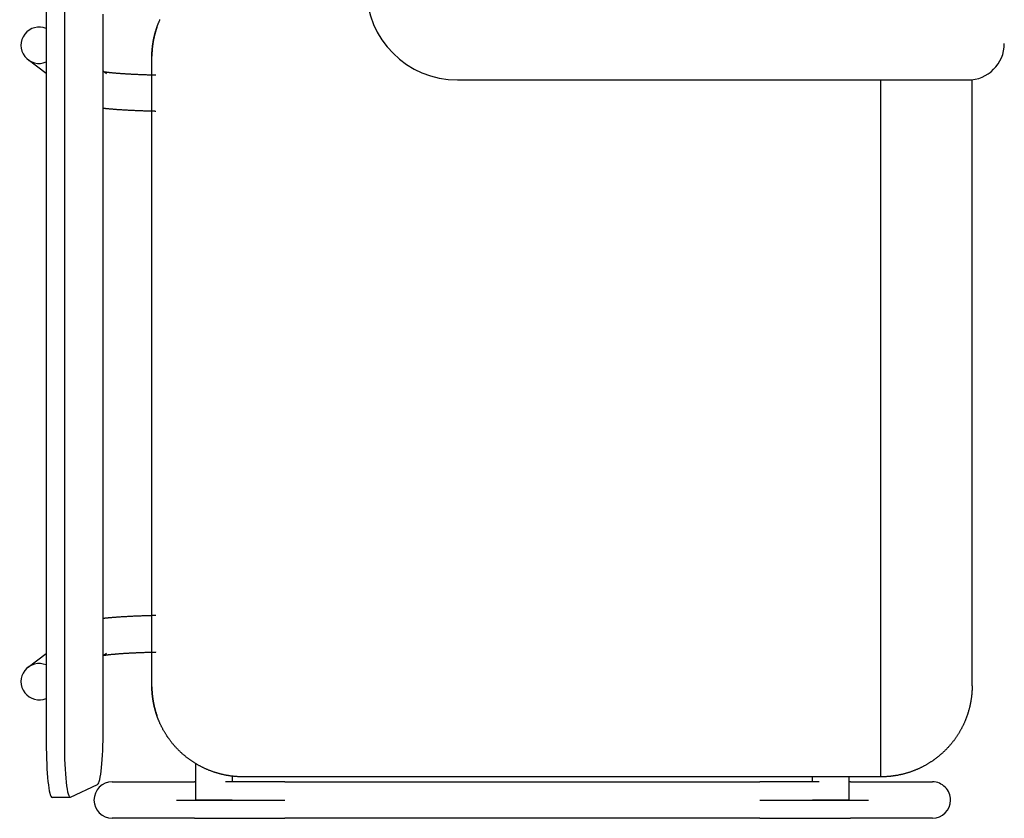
# Model space of a CAD drawing. Header units: metres. Extents: x -1 to 438, y -6 to 53.
# Tile 27 of 149: x 412.279 to 412.819, y 13.9 to 14.338. Entities that reach past the tile are written whole.
import ezdxf

# ---------------------------------------------------------------- set-up
doc = ezdxf.new("R2010")
doc.units = ezdxf.units.M
doc.linetypes.add('CONTINUA', pattern=[0])
doc.layers.add('PA MOBLES ACTUAL', color=7, linetype='CONTINUA', lineweight=25)

msp = doc.modelspace()

# ---------------------------------------------------------------- linework, layer by layer
at = {"layer": 'PA MOBLES ACTUAL', "color": 180, "transparency": 33554687}
for p, q in [((412.29338, 14.34845), (412.29338, 13.94152)), ((412.30332, 14.34845), (412.30332, 13.94152)), ((412.32461, 13.94852), (412.32461, 14.34145)), ((412.29338, 14.30883), (412.28343, 14.31638)), ((412.35132, 13.9722), (412.35132, 14.31836)), ((412.35132, 13.9722), (412.35132, 14.31836)), ((412.32461, 14.31021), (412.32639, 14.30886)), ((412.51898, 14.30527), (412.79898, 14.30527)), ((412.75132, 13.92278), (412.75132, 14.30527)), ((412.80132, 13.97278), (412.80132, 14.30541)), ((412.28343, 13.98297), (412.29338, 13.99053)), ((412.32639, 13.99049), (412.32461, 13.98914)), ((412.37545, 13.91001), (412.37545, 13.92999)), ((412.32958, 13.92001), (412.37464, 13.92001)), ((412.39545, 13.92313), (412.39545, 13.92001)), ((412.75132, 13.92278), (412.40132, 13.92278)), ((412.42434, 13.92001), (412.68483, 13.92001)), ((412.71371, 13.92001), (412.71371, 13.92278)), ((412.73371, 13.92278), (412.73371, 13.91001)), ((412.73453, 13.92001), (412.77958, 13.92001)), ((412.30667, 13.91156), (412.32158, 13.91856)), ((412.30651, 13.91152), (412.29657, 13.91152)), ((412.36476, 13.91001), (412.42434, 13.91001)), ((412.39545, 13.91001), (412.37545, 13.91001)), ((412.68483, 13.91001), (412.7444, 13.91001)), ((412.73371, 13.91001), (412.71371, 13.91001)), ((412.37464, 13.90001), (412.32958, 13.90001)), ((412.68483, 13.90001), (412.42434, 13.90001)), ((412.77958, 13.90001), (412.73453, 13.90001))]:
    msp.add_line(p, q, dxfattribs=at)
for points in [[(412.35407, 14.33414), (412.35411, 14.33424), (412.35414, 14.33433), (412.35417, 14.33442), (412.3542, 14.33451), (412.35424, 14.33461), (412.35427, 14.3347), (412.3543, 14.33479), (412.35434, 14.33489), (412.35437, 14.33498), (412.3544, 14.33507), (412.35444, 14.33516), (412.35447, 14.33526), (412.35451, 14.33535), (412.35454, 14.33544), (412.35458, 14.33553), (412.35461, 14.33562), (412.35465, 14.33572), (412.35468, 14.33581), (412.35472, 14.3359), (412.35475, 14.33599), (412.35479, 14.33608), (412.35483, 14.33618), (412.35486, 14.33627), (412.3549, 14.33636), (412.35494, 14.33645), (412.35497, 14.33654), (412.35501, 14.33663), (412.35505, 14.33672), (412.35509, 14.33682), (412.35512, 14.33691), (412.35525, 14.33721), (412.35538, 14.33752), (412.35551, 14.33783), (412.35565, 14.33813), (412.35579, 14.33843)], [(412.35132, 14.31837), (412.35132, 14.31837), (412.35132, 14.31837), (412.35132, 14.31837), (412.35132, 14.31837), (412.35132, 14.31837), (412.35132, 14.31837), (412.35132, 14.31837), (412.35132, 14.31838), (412.35132, 14.31838), (412.35132, 14.31838), (412.35132, 14.31838), (412.35132, 14.31838), (412.35132, 14.31838), (412.35132, 14.31838), (412.35132, 14.31839), (412.35132, 14.31839), (412.35132, 14.31839), (412.35132, 14.31839), (412.35132, 14.31839), (412.35132, 14.31839), (412.35132, 14.3184), (412.35132, 14.3184), (412.35132, 14.3184), (412.35132, 14.3184), (412.35132, 14.3184), (412.35132, 14.3184), (412.35132, 14.31841), (412.35132, 14.31841), (412.35132, 14.31841), (412.35132, 14.31841), (412.35132, 14.31842), (412.35132, 14.31842), (412.35132, 14.31843), (412.35132, 14.31843), (412.35132, 14.31844), (412.35132, 14.31844), (412.35132, 14.31845), (412.35132, 14.31846), (412.35132, 14.31846), (412.35132, 14.31847), (412.35132, 14.31847), (412.35132, 14.31848), (412.35132, 14.31848), (412.35133, 14.31849), (412.35133, 14.3185), (412.35133, 14.3185), (412.35133, 14.31851), (412.35133, 14.31852), (412.35133, 14.31852), (412.35133, 14.31853), (412.35133, 14.31853), (412.35133, 14.31854), (412.35133, 14.31855), (412.35133, 14.31855), (412.35133, 14.31856), (412.35133, 14.31857), (412.35133, 14.31857), (412.35133, 14.31858), (412.35133, 14.31858), (412.35133, 14.31859), (412.35133, 14.3186), (412.35133, 14.3186), (412.35133, 14.31861), (412.35133, 14.31862), (412.35133, 14.31862), (412.35133, 14.31863), (412.35133, 14.31863), (412.35133, 14.31864), (412.35133, 14.31865), (412.35133, 14.31865), (412.35133, 14.31866), (412.35133, 14.31867), (412.35133, 14.31867), (412.35133, 14.31868), (412.35133, 14.31868), (412.35133, 14.31869), (412.35133, 14.3187), (412.35133, 14.3187), (412.35133, 14.31871), (412.35133, 14.31872), (412.35133, 14.31872), (412.35133, 14.31873), (412.35133, 14.31873), (412.35133, 14.31874), (412.35133, 14.31875), (412.35133, 14.31875), (412.35133, 14.31876), (412.35133, 14.31876), (412.35133, 14.31877), (412.35133, 14.31878), (412.35133, 14.31884), (412.35133, 14.3189), (412.35133, 14.31897), (412.35134, 14.31903), (412.35134, 14.3191), (412.35134, 14.31917), (412.35134, 14.31924), (412.35134, 14.3193), (412.35135, 14.31937), (412.35135, 14.31944), (412.35135, 14.31951), (412.35135, 14.31958), (412.35136, 14.31965), (412.35136, 14.31972), (412.35136, 14.31979), (412.35136, 14.31986), (412.35137, 14.31993), (412.35137, 14.32), (412.35137, 14.32007), (412.35138, 14.32014), (412.35138, 14.32021), (412.35138, 14.32027), (412.35139, 14.32034), (412.35139, 14.32041), (412.35139, 14.32048), (412.3514, 14.32054), (412.3514, 14.32061), (412.3514, 14.32068), (412.35141, 14.32074), (412.35141, 14.32081), (412.35143, 14.32102), (412.35144, 14.32124), (412.35146, 14.32146), (412.35147, 14.32168), (412.35149, 14.3219), (412.35151, 14.32212), (412.35153, 14.32234), (412.35155, 14.32257), (412.35157, 14.32279), (412.3516, 14.32302), (412.35162, 14.32325), (412.35165, 14.32347), (412.35167, 14.3237), (412.3517, 14.32393), (412.35173, 14.32416), (412.35176, 14.32439), (412.35179, 14.32462), (412.35182, 14.32485), (412.35186, 14.32509), (412.35189, 14.32532), (412.35193, 14.32555), (412.35197, 14.32578), (412.352, 14.32602), (412.35204, 14.32625), (412.35208, 14.32649), (412.35213, 14.32672), (412.35217, 14.32695), (412.35221, 14.32719), (412.35226, 14.32742), (412.3523, 14.32765), (412.35235, 14.32788), (412.3524, 14.3281), (412.35245, 14.32833), (412.35249, 14.32855), (412.35254, 14.32877), (412.35259, 14.329), (412.35265, 14.32922), (412.3527, 14.32944), (412.35275, 14.32966), (412.35281, 14.32988), (412.35286, 14.33011), (412.35292, 14.33033), (412.35298, 14.33055), (412.35304, 14.33076), (412.3531, 14.33098), (412.35316, 14.3312), (412.35322, 14.33142), (412.35328, 14.33163), (412.35334, 14.33185), (412.3534, 14.33206), (412.35347, 14.33227), (412.35353, 14.33249), (412.3536, 14.3327), (412.35366, 14.33291), (412.35373, 14.33312), (412.3538, 14.33332), (412.35387, 14.33353), (412.35393, 14.33374), (412.354, 14.33394), (412.35407, 14.33414)], [(412.35357, 14.33262), (412.35352, 14.33246), (412.35347, 14.3323), (412.35343, 14.33214), (412.35338, 14.33198), (412.35333, 14.33182), (412.35328, 14.33166), (412.35324, 14.33149), (412.35319, 14.33133), (412.35315, 14.33117), (412.3531, 14.331), (412.35306, 14.33084), (412.35301, 14.33067), (412.35297, 14.33051), (412.35292, 14.33034), (412.35288, 14.33018), (412.35284, 14.33001), (412.3528, 14.32984), (412.35276, 14.32968), (412.35272, 14.32951), (412.35268, 14.32934), (412.35264, 14.32917), (412.3526, 14.329), (412.35256, 14.32884), (412.35252, 14.32867), (412.35248, 14.3285), (412.35245, 14.32833), (412.35241, 14.32816), (412.35237, 14.32799), (412.35234, 14.32782), (412.3523, 14.32765), (412.35226, 14.32742), (412.35221, 14.32719), (412.35217, 14.32695), (412.35213, 14.32672), (412.35208, 14.32649), (412.35204, 14.32625), (412.352, 14.32602), (412.35197, 14.32578), (412.35193, 14.32555), (412.35189, 14.32532), (412.35186, 14.32509), (412.35182, 14.32485), (412.35179, 14.32462), (412.35176, 14.32439), (412.35173, 14.32416), (412.3517, 14.32393), (412.35167, 14.3237), (412.35165, 14.32347), (412.35162, 14.32325), (412.3516, 14.32302), (412.35157, 14.32279), (412.35155, 14.32257), (412.35153, 14.32234), (412.35151, 14.32212), (412.35149, 14.3219), (412.35147, 14.32168), (412.35146, 14.32146), (412.35144, 14.32124), (412.35143, 14.32102), (412.35141, 14.32081), (412.35141, 14.32074), (412.3514, 14.32068), (412.3514, 14.32061), (412.3514, 14.32054), (412.35139, 14.32048), (412.35139, 14.32041), (412.35139, 14.32034), (412.35138, 14.32027), (412.35138, 14.32021), (412.35138, 14.32014), (412.35137, 14.32007), (412.35137, 14.32), (412.35137, 14.31993), (412.35136, 14.31986), (412.35136, 14.31979), (412.35136, 14.31972), (412.35136, 14.31965), (412.35135, 14.31958), (412.35135, 14.31951), (412.35135, 14.31944), (412.35135, 14.31937), (412.35134, 14.3193), (412.35134, 14.31924), (412.35134, 14.31917), (412.35134, 14.3191), (412.35134, 14.31903), (412.35133, 14.31897), (412.35133, 14.3189), (412.35133, 14.31884), (412.35133, 14.31878), (412.35133, 14.31877), (412.35133, 14.31876), (412.35133, 14.31876), (412.35133, 14.31875), (412.35133, 14.31875), (412.35133, 14.31874), (412.35133, 14.31873), (412.35133, 14.31873), (412.35133, 14.31872), (412.35133, 14.31872), (412.35133, 14.31871), (412.35133, 14.3187), (412.35133, 14.3187), (412.35133, 14.31869), (412.35133, 14.31868), (412.35133, 14.31868), (412.35133, 14.31867), (412.35133, 14.31867), (412.35133, 14.31866), (412.35133, 14.31865), (412.35133, 14.31865), (412.35133, 14.31864), (412.35133, 14.31863), (412.35133, 14.31863), (412.35133, 14.31862), (412.35133, 14.31862), (412.35133, 14.31861), (412.35133, 14.3186), (412.35133, 14.3186), (412.35133, 14.31859), (412.35133, 14.31858), (412.35133, 14.31858), (412.35133, 14.31857), (412.35133, 14.31857), (412.35133, 14.31856), (412.35133, 14.31855), (412.35133, 14.31855), (412.35133, 14.31854), (412.35133, 14.31853), (412.35133, 14.31853), (412.35133, 14.31852), (412.35133, 14.31852), (412.35133, 14.31851), (412.35133, 14.3185), (412.35133, 14.3185), (412.35133, 14.31849), (412.35132, 14.31848), (412.35132, 14.31848), (412.35132, 14.31847), (412.35132, 14.31847), (412.35132, 14.31846), (412.35132, 14.31846), (412.35132, 14.31845), (412.35132, 14.31844), (412.35132, 14.31844), (412.35132, 14.31843), (412.35132, 14.31843), (412.35132, 14.31842), (412.35132, 14.31842), (412.35132, 14.31841), (412.35132, 14.31841), (412.35132, 14.31841), (412.35132, 14.31841), (412.35132, 14.3184), (412.35132, 14.3184), (412.35132, 14.3184), (412.35132, 14.3184), (412.35132, 14.3184), (412.35132, 14.3184), (412.35132, 14.31839), (412.35132, 14.31839), (412.35132, 14.31839), (412.35132, 14.31839), (412.35132, 14.31839), (412.35132, 14.31839), (412.35132, 14.31838), (412.35132, 14.31838), (412.35132, 14.31838), (412.35132, 14.31838), (412.35132, 14.31838), (412.35132, 14.31838), (412.35132, 14.31838), (412.35132, 14.31837), (412.35132, 14.31837), (412.35132, 14.31837), (412.35132, 14.31837), (412.35132, 14.31837), (412.35132, 14.31837), (412.35132, 14.31837), (412.35132, 14.31836)], [(412.35407, 14.33414), (412.35406, 14.33409), (412.35404, 14.33404), (412.35402, 14.33399), (412.354, 14.33394), (412.35399, 14.33389), (412.35397, 14.33384), (412.35395, 14.33379), (412.35393, 14.33374), (412.35392, 14.33369), (412.3539, 14.33364), (412.35388, 14.33359), (412.35387, 14.33354), (412.35385, 14.33348), (412.35383, 14.33343), (412.35382, 14.33338), (412.3538, 14.33333), (412.35378, 14.33328), (412.35377, 14.33323), (412.35375, 14.33318), (412.35373, 14.33313), (412.35372, 14.33308), (412.3537, 14.33303), (412.35369, 14.33298), (412.35367, 14.33293), (412.35365, 14.33287), (412.35364, 14.33282), (412.35362, 14.33277), (412.3536, 14.33272), (412.35359, 14.33267), (412.35357, 14.33262)], [(412.32506, 14.30987), (412.32512, 14.30986), (412.32518, 14.30985), (412.32523, 14.30984), (412.32529, 14.30983), (412.32536, 14.30982), (412.32542, 14.30981), (412.32549, 14.3098), (412.32556, 14.30979), (412.32563, 14.30978), (412.3257, 14.30977), (412.32577, 14.30976), (412.32585, 14.30974), (412.32592, 14.30973), (412.326, 14.30972), (412.32608, 14.30971), (412.32617, 14.3097), (412.32625, 14.30968), (412.32634, 14.30967), (412.32643, 14.30966), (412.32652, 14.30965), (412.32661, 14.30963), (412.3267, 14.30962), (412.3268, 14.30961), (412.3269, 14.3096), (412.327, 14.30958), (412.3271, 14.30957), (412.3272, 14.30956), (412.32731, 14.30954), (412.32742, 14.30953), (412.32753, 14.30952), (412.32774, 14.30949), (412.32796, 14.30947), (412.32818, 14.30944), (412.32842, 14.30941), (412.32866, 14.30939), (412.3289, 14.30936), (412.32916, 14.30933), (412.32942, 14.30931), (412.32968, 14.30928), (412.32995, 14.30926), (412.33023, 14.30923), (412.33052, 14.3092), (412.33081, 14.30918), (412.33111, 14.30915), (412.33142, 14.30912), (412.33173, 14.3091), (412.33205, 14.30907), (412.33238, 14.30904), (412.33271, 14.30902), (412.33305, 14.30899), (412.3334, 14.30896), (412.33375, 14.30894), (412.33411, 14.30891), (412.33448, 14.30888), (412.33485, 14.30886), (412.33523, 14.30883), (412.33562, 14.30881), (412.33602, 14.30878), (412.33642, 14.30875), (412.33683, 14.30873), (412.33727, 14.3087), (412.33772, 14.30868), (412.33817, 14.30865), (412.33863, 14.30862), (412.33909, 14.3086), (412.33956, 14.30857), (412.34004, 14.30855), (412.34051, 14.30852), (412.341, 14.3085), (412.34148, 14.30848), (412.34198, 14.30845), (412.34247, 14.30843), (412.34297, 14.30841), (412.34348, 14.30839), (412.34399, 14.30836), (412.3445, 14.30834), (412.34502, 14.30832), (412.34554, 14.3083), (412.34607, 14.30828), (412.3466, 14.30826), (412.34713, 14.30824), (412.34767, 14.30823), (412.34821, 14.30821), (412.34876, 14.30819), (412.34931, 14.30817), (412.34986, 14.30816), (412.35041, 14.30814), (412.35097, 14.30812), (412.35154, 14.30811), (412.3521, 14.30809), (412.35215, 14.30809), (412.3522, 14.30809), (412.35225, 14.30809), (412.3523, 14.30809), (412.35235, 14.30809), (412.35239, 14.30808), (412.35244, 14.30808), (412.35249, 14.30808), (412.35254, 14.30808), (412.35259, 14.30808), (412.35264, 14.30808), (412.35269, 14.30808), (412.35274, 14.30808), (412.35279, 14.30808), (412.35284, 14.30807), (412.35288, 14.30807), (412.35293, 14.30807), (412.35298, 14.30807), (412.35303, 14.30807), (412.35308, 14.30807), (412.35313, 14.30807), (412.35318, 14.30807), (412.35323, 14.30806), (412.35328, 14.30806), (412.35333, 14.30806), (412.35338, 14.30806), (412.35343, 14.30806), (412.35347, 14.30806), (412.35352, 14.30806), (412.35357, 14.30806)], [(412.35357, 14.28805), (412.35347, 14.28805), (412.35338, 14.28805), (412.35328, 14.28806), (412.35318, 14.28806), (412.35308, 14.28806), (412.35298, 14.28806), (412.35289, 14.28807), (412.35279, 14.28807), (412.35269, 14.28807), (412.35259, 14.28807), (412.3525, 14.28808), (412.3524, 14.28808), (412.3523, 14.28808), (412.3522, 14.28808), (412.35211, 14.28809), (412.35201, 14.28809), (412.35191, 14.28809), (412.35182, 14.28809), (412.35172, 14.2881), (412.35162, 14.2881), (412.35152, 14.2881), (412.35143, 14.2881), (412.35133, 14.28811), (412.35123, 14.28811), (412.35114, 14.28811), (412.35104, 14.28811), (412.35094, 14.28812), (412.35085, 14.28812), (412.35075, 14.28812), (412.35066, 14.28812), (412.35003, 14.28814), (412.34941, 14.28816), (412.3488, 14.28818), (412.34819, 14.2882), (412.34758, 14.28822), (412.34698, 14.28824), (412.34638, 14.28826), (412.34579, 14.28828), (412.3452, 14.2883), (412.34462, 14.28832), (412.34404, 14.28835), (412.34346, 14.28837), (412.34289, 14.28839), (412.34232, 14.28842), (412.34176, 14.28844), (412.3412, 14.28847), (412.34065, 14.28849), (412.3401, 14.28852), (412.33956, 14.28855), (412.33902, 14.28857), (412.33848, 14.2886), (412.33796, 14.28863), (412.33743, 14.28866), (412.33691, 14.28869), (412.3364, 14.28872), (412.33589, 14.28875), (412.33539, 14.28878), (412.33489, 14.28881), (412.3344, 14.28884), (412.33391, 14.28888), (412.33351, 14.2889), (412.33312, 14.28893), (412.33274, 14.28896), (412.33236, 14.28898), (412.33199, 14.28901), (412.33162, 14.28904), (412.33126, 14.28906), (412.33091, 14.28909), (412.33056, 14.28911), (412.33023, 14.28914), (412.32989, 14.28917), (412.32957, 14.28919), (412.32924, 14.28922), (412.32893, 14.28925), (412.32862, 14.28927), (412.32832, 14.2893), (412.32802, 14.28932), (412.32773, 14.28935), (412.32744, 14.28938), (412.32716, 14.2894), (412.32688, 14.28943), (412.32661, 14.28946), (412.32635, 14.28948), (412.32609, 14.28951), (412.32583, 14.28954), (412.32558, 14.28956), (412.32534, 14.28959), (412.3251, 14.28962), (412.32486, 14.28965), (412.32463, 14.28967)], [(412.35357, 14.0113), (412.35347, 14.0113), (412.35338, 14.0113), (412.35328, 14.0113), (412.35318, 14.01129), (412.35308, 14.01129), (412.35298, 14.01129), (412.35289, 14.01129), (412.35279, 14.01128), (412.35269, 14.01128), (412.35259, 14.01128), (412.3525, 14.01128), (412.3524, 14.01127), (412.3523, 14.01127), (412.3522, 14.01127), (412.35211, 14.01127), (412.35201, 14.01126), (412.35191, 14.01126), (412.35182, 14.01126), (412.35172, 14.01126), (412.35162, 14.01125), (412.35152, 14.01125), (412.35143, 14.01125), (412.35133, 14.01125), (412.35123, 14.01124), (412.35114, 14.01124), (412.35104, 14.01124), (412.35094, 14.01124), (412.35085, 14.01123), (412.35075, 14.01123), (412.35066, 14.01123), (412.35003, 14.01121), (412.34941, 14.01119), (412.3488, 14.01117), (412.34819, 14.01115), (412.34758, 14.01114), (412.34698, 14.01111), (412.34638, 14.01109), (412.34579, 14.01107), (412.3452, 14.01105), (412.34462, 14.01103), (412.34404, 14.01101), (412.34346, 14.01098), (412.34289, 14.01096), (412.34232, 14.01093), (412.34176, 14.01091), (412.3412, 14.01088), (412.34065, 14.01086), (412.3401, 14.01083), (412.33956, 14.01081), (412.33902, 14.01078), (412.33848, 14.01075), (412.33796, 14.01072), (412.33743, 14.01069), (412.33691, 14.01066), (412.3364, 14.01063), (412.33589, 14.0106), (412.33539, 14.01057), (412.33489, 14.01054), (412.3344, 14.01051), (412.33391, 14.01048), (412.33351, 14.01045), (412.33312, 14.01042), (412.33274, 14.0104), (412.33236, 14.01037), (412.33199, 14.01034), (412.33162, 14.01032), (412.33126, 14.01029), (412.33091, 14.01026), (412.33056, 14.01024), (412.33023, 14.01021), (412.32989, 14.01018), (412.32957, 14.01016), (412.32924, 14.01013), (412.32893, 14.01011), (412.32862, 14.01008), (412.32832, 14.01005), (412.32802, 14.01003), (412.32773, 14.01), (412.32744, 14.00997), (412.32716, 14.00995), (412.32688, 14.00992), (412.32661, 14.0099), (412.32635, 14.00987), (412.32609, 14.00984), (412.32583, 14.00981), (412.32558, 14.00979), (412.32534, 14.00976), (412.3251, 14.00973), (412.32486, 14.00971), (412.32463, 14.00968)], [(412.32506, 13.98948), (412.32512, 13.98949), (412.32518, 13.9895), (412.32523, 13.98951), (412.32529, 13.98952), (412.32536, 13.98953), (412.32542, 13.98954), (412.32549, 13.98955), (412.32556, 13.98956), (412.32563, 13.98957), (412.3257, 13.98959), (412.32577, 13.9896), (412.32585, 13.98961), (412.32592, 13.98962), (412.326, 13.98963), (412.32608, 13.98964), (412.32617, 13.98966), (412.32625, 13.98967), (412.32634, 13.98968), (412.32643, 13.98969), (412.32652, 13.98971), (412.32661, 13.98972), (412.3267, 13.98973), (412.3268, 13.98974), (412.3269, 13.98976), (412.327, 13.98977), (412.3271, 13.98978), (412.3272, 13.9898), (412.32731, 13.98981), (412.32742, 13.98982), (412.32753, 13.98984), (412.32774, 13.98986), (412.32796, 13.98989), (412.32818, 13.98991), (412.32842, 13.98994), (412.32866, 13.98996), (412.3289, 13.98999), (412.32916, 13.99002), (412.32942, 13.99004), (412.32968, 13.99007), (412.32995, 13.9901), (412.33023, 13.99012), (412.33052, 13.99015), (412.33081, 13.99018), (412.33111, 13.9902), (412.33142, 13.99023), (412.33173, 13.99026), (412.33205, 13.99028), (412.33238, 13.99031), (412.33271, 13.99034), (412.33305, 13.99036), (412.3334, 13.99039), (412.33375, 13.99042), (412.33411, 13.99044), (412.33448, 13.99047), (412.33485, 13.99049), (412.33523, 13.99052), (412.33562, 13.99055), (412.33602, 13.99057), (412.33642, 13.9906), (412.33683, 13.99062), (412.33727, 13.99065), (412.33772, 13.99068), (412.33817, 13.9907), (412.33863, 13.99073), (412.33909, 13.99075), (412.33956, 13.99078), (412.34004, 13.9908), (412.34051, 13.99083), (412.341, 13.99085), (412.34148, 13.99088), (412.34198, 13.9909), (412.34247, 13.99092), (412.34297, 13.99094), (412.34348, 13.99097), (412.34399, 13.99099), (412.3445, 13.99101), (412.34502, 13.99103), (412.34554, 13.99105), (412.34607, 13.99107), (412.3466, 13.99109), (412.34713, 13.99111), (412.34767, 13.99113), (412.34821, 13.99114), (412.34876, 13.99116), (412.34931, 13.99118), (412.34986, 13.9912), (412.35041, 13.99121), (412.35097, 13.99123), (412.35154, 13.99124), (412.3521, 13.99126), (412.35215, 13.99126), (412.3522, 13.99126), (412.35225, 13.99126), (412.3523, 13.99126), (412.35235, 13.99127), (412.35239, 13.99127), (412.35244, 13.99127), (412.35249, 13.99127), (412.35254, 13.99127), (412.35259, 13.99127), (412.35264, 13.99127), (412.35269, 13.99127), (412.35274, 13.99128), (412.35279, 13.99128), (412.35284, 13.99128), (412.35288, 13.99128), (412.35293, 13.99128), (412.35298, 13.99128), (412.35303, 13.99128), (412.35308, 13.99128), (412.35313, 13.99129), (412.35318, 13.99129), (412.35323, 13.99129), (412.35328, 13.99129), (412.35333, 13.99129), (412.35338, 13.99129), (412.35343, 13.99129), (412.35347, 13.99129), (412.35352, 13.9913), (412.35357, 13.9913)], [(412.35407, 13.95642), (412.35406, 13.95644), (412.35406, 13.95647), (412.35405, 13.95649), (412.35404, 13.95652), (412.35403, 13.95654), (412.35402, 13.95657), (412.35401, 13.95659), (412.354, 13.95662), (412.354, 13.95664), (412.35399, 13.95667), (412.35398, 13.95669), (412.35397, 13.95672), (412.35396, 13.95674), (412.35395, 13.95677), (412.35395, 13.95679), (412.35394, 13.95682), (412.35393, 13.95684), (412.35392, 13.95687), (412.35391, 13.95689), (412.3539, 13.95691), (412.3539, 13.95694), (412.35389, 13.95696), (412.35388, 13.95699), (412.35387, 13.95701), (412.35386, 13.95704), (412.35386, 13.95706), (412.35385, 13.95708), (412.35384, 13.95711), (412.35383, 13.95713), (412.35382, 13.95716), (412.35377, 13.95731), (412.35372, 13.95747), (412.35367, 13.95762), (412.35362, 13.95778), (412.35357, 13.95794), (412.35353, 13.95809), (412.35348, 13.95825), (412.35343, 13.95841), (412.35338, 13.95857), (412.35333, 13.95874), (412.35329, 13.9589), (412.35324, 13.95906), (412.35319, 13.95923), (412.35315, 13.95939), (412.3531, 13.95956), (412.35306, 13.95972), (412.35301, 13.95989), (412.35297, 13.96006), (412.35292, 13.96022), (412.35288, 13.96039), (412.35284, 13.96056), (412.3528, 13.96073), (412.35275, 13.9609), (412.35271, 13.96107), (412.35267, 13.96124), (412.35263, 13.96141), (412.35259, 13.96158), (412.35255, 13.96175), (412.35251, 13.96192), (412.35248, 13.96209), (412.35244, 13.96226), (412.3524, 13.96243), (412.35237, 13.9626), (412.35233, 13.96277), (412.3523, 13.96294), (412.35226, 13.96311), (412.35223, 13.96328), (412.3522, 13.96345), (412.35217, 13.96362), (412.35214, 13.96379), (412.35211, 13.96396), (412.35208, 13.96413), (412.35205, 13.9643), (412.35202, 13.96447), (412.35199, 13.96463), (412.35196, 13.9648), (412.35193, 13.96497), (412.35191, 13.96514), (412.35188, 13.9653), (412.35186, 13.96547), (412.35183, 13.96563), (412.35181, 13.9658), (412.35179, 13.96596), (412.35177, 13.96612), (412.35174, 13.96628), (412.35172, 13.96644), (412.3517, 13.9666), (412.35168, 13.96676), (412.35166, 13.96692), (412.35165, 13.96708), (412.35163, 13.96721), (412.35162, 13.96733), (412.3516, 13.96746), (412.35159, 13.9676), (412.35158, 13.96773), (412.35156, 13.96786), (412.35155, 13.968), (412.35154, 13.96813), (412.35153, 13.96827), (412.35151, 13.96841), (412.3515, 13.96855), (412.35149, 13.96868), (412.35148, 13.96882), (412.35147, 13.96896), (412.35146, 13.9691), (412.35145, 13.96924), (412.35144, 13.96938), (412.35143, 13.96952), (412.35142, 13.96965), (412.35141, 13.96979), (412.3514, 13.96993), (412.3514, 13.97007), (412.35139, 13.9702), (412.35138, 13.97034), (412.35137, 13.97047), (412.35137, 13.9706), (412.35136, 13.97073), (412.35136, 13.97086), (412.35135, 13.97099), (412.35135, 13.97112), (412.35135, 13.97113), (412.35135, 13.97115), (412.35135, 13.97116), (412.35135, 13.97118), (412.35135, 13.97119), (412.35134, 13.97121), (412.35134, 13.97122), (412.35134, 13.97124), (412.35134, 13.97126), (412.35134, 13.97127), (412.35134, 13.97129), (412.35134, 13.9713), (412.35134, 13.97132), (412.35134, 13.97133), (412.35134, 13.97135), (412.35134, 13.97136), (412.35134, 13.97138), (412.35134, 13.9714), (412.35134, 13.97141), (412.35134, 13.97143), (412.35134, 13.97144), (412.35134, 13.97146), (412.35134, 13.97148), (412.35134, 13.97149), (412.35134, 13.97151), (412.35134, 13.97152), (412.35134, 13.97154), (412.35134, 13.97156), (412.35133, 13.97157), (412.35133, 13.97159), (412.35133, 13.9716), (412.35133, 13.97162), (412.35133, 13.97164), (412.35133, 13.97165), (412.35133, 13.97167), (412.35133, 13.97168), (412.35133, 13.9717), (412.35133, 13.97172), (412.35133, 13.97173), (412.35133, 13.97175), (412.35133, 13.97176), (412.35133, 13.97178), (412.35133, 13.97179), (412.35133, 13.97181), (412.35133, 13.97183), (412.35133, 13.97184), (412.35133, 13.97186), (412.35133, 13.97187), (412.35133, 13.97189), (412.35133, 13.9719), (412.35133, 13.97192), (412.35133, 13.97193), (412.35133, 13.97195), (412.35133, 13.97196), (412.35133, 13.97198), (412.35133, 13.97199), (412.35133, 13.97201), (412.35133, 13.97202), (412.35133, 13.97204), (412.35133, 13.97205), (412.35133, 13.97205), (412.35133, 13.97206), (412.35133, 13.97206), (412.35133, 13.97207), (412.35133, 13.97207), (412.35132, 13.97208), (412.35132, 13.97208), (412.35132, 13.97209), (412.35132, 13.97209), (412.35132, 13.9721), (412.35132, 13.9721), (412.35132, 13.97211), (412.35132, 13.97211), (412.35132, 13.97211), (412.35132, 13.97212), (412.35132, 13.97212), (412.35132, 13.97213), (412.35132, 13.97213), (412.35132, 13.97214), (412.35132, 13.97214), (412.35132, 13.97215), (412.35132, 13.97215), (412.35132, 13.97216), (412.35132, 13.97216), (412.35132, 13.97216), (412.35132, 13.97217), (412.35132, 13.97217), (412.35132, 13.97218), (412.35132, 13.97218), (412.35132, 13.9722)], [(412.35132, 13.97218), (412.35132, 13.97218), (412.35132, 13.97218), (412.35132, 13.97217), (412.35132, 13.97217), (412.35132, 13.97216), (412.35132, 13.97216), (412.35132, 13.97216), (412.35132, 13.97215), (412.35132, 13.97215), (412.35132, 13.97214), (412.35132, 13.97214), (412.35132, 13.97213), (412.35132, 13.97213), (412.35132, 13.97212), (412.35132, 13.97212), (412.35132, 13.97211), (412.35132, 13.97211), (412.35132, 13.97211), (412.35132, 13.9721), (412.35132, 13.9721), (412.35132, 13.97209), (412.35132, 13.97209), (412.35132, 13.97208), (412.35132, 13.97208), (412.35133, 13.97207), (412.35133, 13.97207), (412.35133, 13.97206), (412.35133, 13.97206), (412.35133, 13.97205), (412.35133, 13.97205), (412.35133, 13.97204), (412.35133, 13.97202), (412.35133, 13.97201), (412.35133, 13.97199), (412.35133, 13.97198), (412.35133, 13.97196), (412.35133, 13.97195), (412.35133, 13.97193), (412.35133, 13.97192), (412.35133, 13.9719), (412.35133, 13.97189), (412.35133, 13.97187), (412.35133, 13.97186), (412.35133, 13.97184), (412.35133, 13.97183), (412.35133, 13.97181), (412.35133, 13.97179), (412.35133, 13.97178), (412.35133, 13.97176), (412.35133, 13.97175), (412.35133, 13.97173), (412.35133, 13.97172), (412.35133, 13.9717), (412.35133, 13.97168), (412.35133, 13.97167), (412.35133, 13.97165), (412.35133, 13.97164), (412.35133, 13.97162), (412.35133, 13.9716), (412.35133, 13.97159), (412.35133, 13.97157), (412.35134, 13.97156), (412.35134, 13.97154), (412.35134, 13.97152), (412.35134, 13.97151), (412.35134, 13.97149), (412.35134, 13.97148), (412.35134, 13.97146), (412.35134, 13.97144), (412.35134, 13.97143), (412.35134, 13.97141), (412.35134, 13.9714), (412.35134, 13.97138), (412.35134, 13.97136), (412.35134, 13.97135), (412.35134, 13.97133), (412.35134, 13.97132), (412.35134, 13.9713), (412.35134, 13.97129), (412.35134, 13.97127), (412.35134, 13.97126), (412.35134, 13.97124), (412.35134, 13.97122), (412.35134, 13.97121), (412.35135, 13.97119), (412.35135, 13.97118), (412.35135, 13.97116), (412.35135, 13.97115), (412.35135, 13.97113), (412.35135, 13.97112), (412.35135, 13.97099), (412.35136, 13.97086), (412.35136, 13.97073), (412.35137, 13.9706), (412.35137, 13.97047), (412.35138, 13.97034), (412.35139, 13.9702), (412.3514, 13.97007), (412.3514, 13.96993), (412.35141, 13.96979), (412.35142, 13.96965), (412.35143, 13.96952), (412.35144, 13.96938), (412.35145, 13.96924), (412.35146, 13.9691), (412.35147, 13.96896), (412.35148, 13.96882), (412.35149, 13.96868), (412.3515, 13.96855), (412.35151, 13.96841), (412.35153, 13.96827), (412.35154, 13.96813), (412.35155, 13.968), (412.35156, 13.96786), (412.35158, 13.96773), (412.35159, 13.9676), (412.3516, 13.96746), (412.35162, 13.96733), (412.35163, 13.96721), (412.35165, 13.96708), (412.35166, 13.96692), (412.35168, 13.96676), (412.3517, 13.9666), (412.35172, 13.96644), (412.35174, 13.96628), (412.35177, 13.96612), (412.35179, 13.96596), (412.35181, 13.9658), (412.35183, 13.96563), (412.35186, 13.96547), (412.35188, 13.9653), (412.35191, 13.96514), (412.35193, 13.96497), (412.35196, 13.9648), (412.35199, 13.96463), (412.35202, 13.96447), (412.35205, 13.9643), (412.35208, 13.96413), (412.35211, 13.96396), (412.35214, 13.96379), (412.35217, 13.96362), (412.3522, 13.96345), (412.35223, 13.96328), (412.35226, 13.96311), (412.3523, 13.96294), (412.35233, 13.96277), (412.35237, 13.9626), (412.3524, 13.96243), (412.35244, 13.96226), (412.35248, 13.96209), (412.35251, 13.96194), (412.35254, 13.9618), (412.35257, 13.96166), (412.3526, 13.96152), (412.35264, 13.96138), (412.35267, 13.96124), (412.3527, 13.9611), (412.35274, 13.96095), (412.35277, 13.96081), (412.35281, 13.96067), (412.35284, 13.96053), (412.35288, 13.96039), (412.35292, 13.96025), (412.35295, 13.96011), (412.35299, 13.95997), (412.35303, 13.95984), (412.35306, 13.9597), (412.3531, 13.95956), (412.35314, 13.95942), (412.35318, 13.95928), (412.35321, 13.95915), (412.35325, 13.95901), (412.35329, 13.95888), (412.35333, 13.95874), (412.35337, 13.95861), (412.35341, 13.95847), (412.35345, 13.95834), (412.35349, 13.95821), (412.35353, 13.95807), (412.35357, 13.95794)], [(412.80132, 13.97278), (412.80132, 13.97253), (412.80132, 13.97228), (412.80132, 13.97203), (412.80131, 13.97178), (412.80131, 13.97153), (412.8013, 13.97127), (412.80129, 13.97101), (412.80128, 13.97076), (412.80127, 13.9705), (412.80126, 13.97024), (412.80124, 13.96998), (412.80123, 13.96972), (412.80121, 13.96945), (412.80119, 13.96919), (412.80117, 13.96893), (412.80115, 13.96866), (412.80113, 13.9684), (412.8011, 13.96813), (412.80108, 13.96787), (412.80105, 13.9676), (412.80102, 13.96733), (412.80099, 13.96706), (412.80096, 13.9668), (412.80093, 13.96653), (412.8009, 13.96626), (412.80086, 13.96599), (412.80082, 13.96572), (412.80078, 13.96545), (412.80074, 13.96519), (412.8007, 13.96492), (412.80068, 13.96478), (412.80066, 13.96464), (412.80063, 13.96451), (412.80061, 13.96437), (412.80059, 13.96423), (412.80056, 13.9641), (412.80054, 13.96396), (412.80051, 13.96382), (412.80049, 13.96369), (412.80046, 13.96355), (412.80044, 13.96342), (412.80041, 13.96328), (412.80039, 13.96314), (412.80036, 13.96301), (412.80033, 13.96287), (412.8003, 13.96274), (412.80028, 13.9626), (412.80025, 13.96247), (412.80022, 13.96233), (412.80019, 13.9622), (412.80016, 13.96206), (412.80013, 13.96193), (412.8001, 13.9618), (412.80007, 13.96166), (412.80004, 13.96153), (412.80001, 13.96139), (412.79998, 13.96126), (412.79995, 13.96113), (412.79991, 13.96099), (412.79988, 13.96086)], [(412.35357, 13.95794), (412.35359, 13.95789), (412.3536, 13.95784), (412.35362, 13.95779), (412.35364, 13.95774), (412.35365, 13.95769), (412.35367, 13.95764), (412.35369, 13.95758), (412.3537, 13.95753), (412.35372, 13.95748), (412.35373, 13.95743), (412.35375, 13.95738), (412.35377, 13.95733), (412.35378, 13.95728), (412.3538, 13.95723), (412.35382, 13.95718), (412.35383, 13.95713), (412.35385, 13.95708), (412.35387, 13.95703), (412.35388, 13.95697), (412.3539, 13.95692), (412.35392, 13.95687), (412.35393, 13.95682), (412.35395, 13.95677), (412.35397, 13.95672), (412.35399, 13.95667), (412.354, 13.95662), (412.35402, 13.95657), (412.35404, 13.95652), (412.35406, 13.95647), (412.35407, 13.95642)], [(412.79988, 13.96086), (412.79982, 13.96061), (412.79976, 13.96036), (412.79969, 13.96011), (412.79962, 13.95986), (412.79956, 13.95961), (412.79949, 13.95936), (412.79942, 13.95911), (412.79935, 13.95886), (412.79927, 13.95861), (412.7992, 13.95836), (412.79912, 13.95811), (412.79905, 13.95787), (412.79897, 13.95762), (412.79889, 13.95737), (412.79881, 13.95712), (412.79873, 13.95688), (412.79864, 13.95663), (412.79856, 13.95639), (412.79847, 13.95614), (412.79839, 13.9559), (412.7983, 13.95565), (412.79821, 13.95541), (412.79812, 13.95517), (412.79803, 13.95492), (412.79793, 13.95468), (412.79784, 13.95444), (412.79774, 13.9542), (412.79765, 13.95396), (412.79755, 13.95372), (412.79745, 13.95348), (412.79732, 13.95317), (412.79719, 13.95286), (412.79705, 13.95256), (412.79692, 13.95225), (412.79678, 13.95195), (412.79664, 13.95165), (412.7965, 13.95135), (412.79635, 13.95105), (412.79621, 13.95075), (412.79606, 13.95045), (412.79591, 13.95015), (412.79576, 13.94986), (412.7956, 13.94956), (412.79545, 13.94927), (412.79529, 13.94897), (412.79513, 13.94868), (412.79497, 13.94839), (412.79481, 13.9481), (412.79464, 13.94782), (412.79448, 13.94753), (412.79431, 13.94725), (412.79414, 13.94696), (412.79397, 13.94668), (412.7938, 13.9464), (412.79362, 13.94612), (412.79345, 13.94584), (412.79327, 13.94556), (412.79309, 13.94529), (412.79291, 13.94502), (412.79272, 13.94474), (412.79254, 13.94447), (412.79235, 13.9442), (412.79216, 13.94394), (412.79197, 13.94367), (412.79178, 13.9434), (412.79159, 13.94314), (412.7914, 13.94288), (412.7912, 13.94262), (412.79101, 13.94236), (412.79081, 13.9421), (412.79061, 13.94185), (412.79041, 13.9416), (412.7902, 13.94134), (412.79, 13.94109), (412.7898, 13.94085), (412.78959, 13.9406), (412.78938, 13.94035), (412.78917, 13.94011), (412.78896, 13.93987), (412.78875, 13.93963), (412.78854, 13.93939), (412.78833, 13.93916), (412.78811, 13.93892), (412.7879, 13.93869), (412.78768, 13.93846), (412.78747, 13.93823), (412.78725, 13.938), (412.78703, 13.93778), (412.78681, 13.93755), (412.78659, 13.93733), (412.78637, 13.93712), (412.78614, 13.9369), (412.78592, 13.93668), (412.78569, 13.93647), (412.78547, 13.93625), (412.78524, 13.93604), (412.78501, 13.93583), (412.78477, 13.93562), (412.78454, 13.93541), (412.7843, 13.9352), (412.78406, 13.93499), (412.78382, 13.93478), (412.78358, 13.93458), (412.78333, 13.93437), (412.78309, 13.93417), (412.78284, 13.93397), (412.78259, 13.93377), (412.78234, 13.93357), (412.78209, 13.93337), (412.78183, 13.93317), (412.78158, 13.93297), (412.78132, 13.93278), (412.78106, 13.93259), (412.7808, 13.93239), (412.78054, 13.9322), (412.78028, 13.93202), (412.78001, 13.93183), (412.77974, 13.93164), (412.77948, 13.93146), (412.77921, 13.93128), (412.77893, 13.93109), (412.77866, 13.93092), (412.77839, 13.93074), (412.77811, 13.93056), (412.77783, 13.93039), (412.77755, 13.93021), (412.77727, 13.93004), (412.77699, 13.92987), (412.77671, 13.92971), (412.77643, 13.92954), (412.77614, 13.92937), (412.77585, 13.92921), (412.77557, 13.92905), (412.77528, 13.92889), (412.77499, 13.92873), (412.77469, 13.92858), (412.7744, 13.92843), (412.77411, 13.92827), (412.77381, 13.92812), (412.77352, 13.92798), (412.77322, 13.92783), (412.77292, 13.92769), (412.77262, 13.92754), (412.77232, 13.9274), (412.77202, 13.92726), (412.77172, 13.92713), (412.77141, 13.92699), (412.77111, 13.92686), (412.7708, 13.92673), (412.7705, 13.9266), (412.77019, 13.92648), (412.76988, 13.92635), (412.76957, 13.92623), (412.76926, 13.92611), (412.76895, 13.92599), (412.76864, 13.92587), (412.76833, 13.92576), (412.76801, 13.92565), (412.7677, 13.92554), (412.76738, 13.92543), (412.76707, 13.92532), (412.76675, 13.92522), (412.76644, 13.92512), (412.76612, 13.92502), (412.7658, 13.92492), (412.76548, 13.92483), (412.76516, 13.92473), (412.76484, 13.92464), (412.76452, 13.92456), (412.7642, 13.92447), (412.76388, 13.92438), (412.76356, 13.9243), (412.76324, 13.92422), (412.76292, 13.92414), (412.7626, 13.92407), (412.76227, 13.92399), (412.76195, 13.92392), (412.76163, 13.92385), (412.7613, 13.92379), (412.76098, 13.92372), (412.76066, 13.92366), (412.76033, 13.9236), (412.76001, 13.92354), (412.75969, 13.92348), (412.75936, 13.92343), (412.75904, 13.92338), (412.75871, 13.92333), (412.75839, 13.92328), (412.75807, 13.92324), (412.75774, 13.92319), (412.75742, 13.92315), (412.75709, 13.92312), (412.75677, 13.92308), (412.75645, 13.92304), (412.75612, 13.92301), (412.7558, 13.92298), (412.75548, 13.92295), (412.75516, 13.92293), (412.75483, 13.9229), (412.75451, 13.92288), (412.75419, 13.92286), (412.75387, 13.92285), (412.75355, 13.92283), (412.75323, 13.92282), (412.75291, 13.92281), (412.75259, 13.9228), (412.75227, 13.92279), (412.75196, 13.92278), (412.75164, 13.92278), (412.75132, 13.92278)], [(412.40132, 13.92278), (412.40101, 13.92278), (412.40069, 13.92278), (412.40037, 13.92279), (412.40006, 13.9228), (412.39974, 13.92281), (412.39942, 13.92282), (412.3991, 13.92283), (412.39879, 13.92285), (412.39847, 13.92286), (412.39815, 13.92288), (412.39783, 13.9229), (412.39751, 13.92293), (412.39719, 13.92295), (412.39686, 13.92298), (412.39654, 13.92301), (412.39622, 13.92304), (412.3959, 13.92308), (412.39558, 13.92311), (412.39525, 13.92315), (412.39493, 13.92319), (412.39461, 13.92323), (412.39428, 13.92328), (412.39396, 13.92333), (412.39364, 13.92337), (412.39331, 13.92343), (412.39299, 13.92348), (412.39267, 13.92353), (412.39234, 13.92359), (412.39202, 13.92365), (412.3917, 13.92371), (412.39137, 13.92378), (412.39105, 13.92385), (412.39073, 13.92391), (412.39041, 13.92399), (412.39008, 13.92406), (412.38976, 13.92413), (412.38944, 13.92421), (412.38912, 13.92429), (412.3888, 13.92437), (412.38848, 13.92446), (412.38816, 13.92455), (412.38784, 13.92463), (412.38752, 13.92472), (412.3872, 13.92482), (412.38688, 13.92491), (412.38656, 13.92501), (412.38624, 13.92511), (412.38593, 13.92521), (412.38561, 13.92531), (412.38529, 13.92542), (412.38498, 13.92553), (412.38466, 13.92564), (412.38435, 13.92575), (412.38404, 13.92586), (412.38372, 13.92598), (412.38341, 13.9261), (412.3831, 13.92622), (412.38279, 13.92634), (412.38248, 13.92647), (412.38217, 13.92659), (412.38186, 13.92672), (412.38156, 13.92685), (412.38125, 13.92699), (412.38095, 13.92712), (412.38064, 13.92726), (412.38034, 13.9274), (412.38004, 13.92754), (412.37973, 13.92768), (412.37943, 13.92783), (412.37914, 13.92797), (412.37884, 13.92812), (412.37854, 13.92827), (412.37824, 13.92842), (412.37795, 13.92858), (412.37766, 13.92874), (412.37736, 13.92889), (412.37707, 13.92905), (412.37678, 13.92922), (412.37649, 13.92938), (412.3762, 13.92955), (412.37592, 13.92971), (412.37563, 13.92988), (412.37535, 13.93005), (412.37507, 13.93023), (412.37479, 13.9304), (412.37451, 13.93058), (412.37423, 13.93076), (412.37395, 13.93094), (412.37368, 13.93112), (412.3734, 13.9313), (412.37313, 13.93149), (412.37286, 13.93167), (412.37259, 13.93186), (412.37232, 13.93205), (412.37205, 13.93224), (412.37179, 13.93243), (412.37153, 13.93263), (412.37126, 13.93282), (412.371, 13.93302), (412.37075, 13.93322), (412.37049, 13.93342), (412.37023, 13.93362), (412.36998, 13.93382), (412.36973, 13.93403), (412.36948, 13.93423), (412.36923, 13.93444), (412.36898, 13.93465), (412.36874, 13.93486), (412.36849, 13.93507), (412.36825, 13.93528), (412.36801, 13.93549), (412.36778, 13.9357), (412.36754, 13.93592), (412.3673, 13.93613), (412.36707, 13.93635), (412.36684, 13.93657), (412.36661, 13.93679), (412.36639, 13.93701), (412.36616, 13.93723), (412.36594, 13.93745), (412.36572, 13.93767), (412.3655, 13.9379), (412.36528, 13.93813), (412.36506, 13.93835), (412.36484, 13.93858), (412.36463, 13.93882), (412.36441, 13.93905), (412.3642, 13.93929), (412.36399, 13.93952), (412.36377, 13.93976), (412.36356, 13.94), (412.36335, 13.94025), (412.36315, 13.94049), (412.36294, 13.94074), (412.36273, 13.94098), (412.36253, 13.94123), (412.36233, 13.94149), (412.36212, 13.94174), (412.36192, 13.94199), (412.36172, 13.94225), (412.36153, 13.94251), (412.36133, 13.94277), (412.36114, 13.94303), (412.36094, 13.94329), (412.36075, 13.94355), (412.36056, 13.94382), (412.36037, 13.94409), (412.36018, 13.94436), (412.36, 13.94463), (412.35981, 13.9449), (412.35963, 13.94517), (412.35945, 13.94545), (412.35927, 13.94572), (412.3591, 13.946), (412.35892, 13.94628), (412.35875, 13.94656), (412.35857, 13.94684), (412.3584, 13.94713), (412.35823, 13.94741), (412.35807, 13.9477), (412.3579, 13.94798), (412.35774, 13.94827), (412.35758, 13.94856), (412.35742, 13.94885), (412.35726, 13.94915), (412.3571, 13.94944), (412.35695, 13.94973), (412.3568, 13.95003), (412.35665, 13.95033), (412.3565, 13.95062), (412.35635, 13.95092), (412.35621, 13.95122), (412.35606, 13.95152), (412.35592, 13.95182), (412.35579, 13.95213), (412.35565, 13.95243), (412.35551, 13.95273), (412.35538, 13.95304), (412.35525, 13.95335), (412.35512, 13.95365), (412.35509, 13.95375), (412.35505, 13.95384), (412.35501, 13.95393), (412.35497, 13.95402), (412.35494, 13.95411), (412.3549, 13.9542), (412.35486, 13.95429), (412.35483, 13.95438), (412.35479, 13.95448), (412.35475, 13.95457), (412.35472, 13.95466), (412.35468, 13.95475), (412.35465, 13.95484), (412.35461, 13.95494), (412.35458, 13.95503), (412.35454, 13.95512), (412.35451, 13.95521), (412.35447, 13.95531), (412.35444, 13.9554), (412.3544, 13.95549), (412.35437, 13.95558), (412.35434, 13.95567), (412.3543, 13.95577), (412.35427, 13.95586), (412.35424, 13.95595), (412.3542, 13.95605), (412.35417, 13.95614), (412.35414, 13.95623), (412.35411, 13.95632), (412.35407, 13.95642)], [(412.37545, 13.92001), (412.37542, 13.92001), (412.37538, 13.92001), (412.37535, 13.92001), (412.37532, 13.92001), (412.37528, 13.92001), (412.37525, 13.92001), (412.37522, 13.92001), (412.37519, 13.92001), (412.37516, 13.92001), (412.37513, 13.92001), (412.3751, 13.92001), (412.37507, 13.92001), (412.37504, 13.92001), (412.37501, 13.92001), (412.37499, 13.92001), (412.37496, 13.92001), (412.37493, 13.92001), (412.37491, 13.92001), (412.37488, 13.92001), (412.37486, 13.92001), (412.37483, 13.92001), (412.37481, 13.92001), (412.37479, 13.92001), (412.37476, 13.92001), (412.37474, 13.92001), (412.37472, 13.92001), (412.3747, 13.92001), (412.37468, 13.92001), (412.37466, 13.92001), (412.37464, 13.92001)], [(412.42434, 13.92001), (412.42369, 13.92001), (412.42304, 13.92001), (412.42239, 13.92001), (412.42174, 13.92001), (412.42109, 13.92001), (412.42044, 13.92001), (412.41979, 13.92001), (412.41915, 13.92001), (412.4185, 13.92001), (412.41786, 13.92001), (412.41722, 13.92001), (412.41658, 13.92001), (412.41594, 13.92001), (412.4153, 13.92001), (412.41466, 13.92001), (412.41403, 13.92001), (412.41339, 13.92001), (412.41276, 13.92001), (412.41213, 13.92001), (412.41151, 13.92001), (412.41088, 13.92001), (412.41026, 13.92001), (412.40963, 13.92001), (412.40902, 13.92001), (412.4084, 13.92001), (412.40778, 13.92001), (412.40717, 13.92001), (412.40656, 13.92001), (412.40596, 13.92001), (412.40535, 13.92001), (412.40486, 13.92001), (412.40437, 13.92001), (412.40388, 13.92001), (412.4034, 13.92001), (412.40291, 13.92001), (412.40243, 13.92001), (412.40195, 13.92001), (412.40148, 13.92001), (412.40101, 13.92001), (412.40054, 13.92001), (412.40007, 13.92001), (412.3996, 13.92001), (412.39914, 13.92001), (412.39868, 13.92001), (412.39823, 13.92001), (412.39778, 13.92001), (412.39733, 13.92001), (412.39688, 13.92001), (412.39644, 13.92001), (412.396, 13.92001), (412.39556, 13.92001), (412.39513, 13.92001), (412.3947, 13.92001), (412.39427, 13.92001), (412.39385, 13.92001), (412.39343, 13.92001), (412.39301, 13.92001), (412.3926, 13.92001), (412.39219, 13.92001), (412.39178, 13.92001)], [(412.71739, 13.92001), (412.71735, 13.92001), (412.71732, 13.92001), (412.71728, 13.92001), (412.71725, 13.92001), (412.71721, 13.92001), (412.71718, 13.92001), (412.71714, 13.92001), (412.71711, 13.92001), (412.71707, 13.92001), (412.71704, 13.92001), (412.717, 13.92001), (412.71697, 13.92001), (412.71693, 13.92001), (412.71689, 13.92001), (412.71686, 13.92001), (412.71682, 13.92001), (412.71679, 13.92001), (412.71675, 13.92001), (412.71672, 13.92001), (412.71668, 13.92001), (412.71665, 13.92001), (412.71661, 13.92001), (412.71657, 13.92001), (412.71654, 13.92001), (412.7165, 13.92001), (412.71647, 13.92001), (412.71643, 13.92001), (412.71639, 13.92001), (412.71636, 13.92001), (412.71632, 13.92001), (412.71588, 13.92001), (412.71543, 13.92001), (412.71498, 13.92001), (412.71452, 13.92001), (412.71406, 13.92001), (412.7136, 13.92001), (412.71314, 13.92001), (412.71267, 13.92001), (412.71219, 13.92001), (412.71172, 13.92001), (412.71124, 13.92001), (412.71075, 13.92001), (412.71027, 13.92001), (412.70978, 13.92001), (412.70928, 13.92001), (412.70879, 13.92001), (412.70829, 13.92001), (412.70779, 13.92001), (412.70728, 13.92001), (412.70677, 13.92001), (412.70626, 13.92001), (412.70575, 13.92001), (412.70523, 13.92001), (412.70471, 13.92001), (412.70419, 13.92001), (412.70366, 13.92001), (412.70314, 13.92001), (412.70261, 13.92001), (412.70207, 13.92001), (412.70154, 13.92001), (412.701, 13.92001), (412.70046, 13.92001), (412.69992, 13.92001), (412.69938, 13.92001), (412.69883, 13.92001), (412.69829, 13.92001), (412.69774, 13.92001), (412.69719, 13.92001), (412.69664, 13.92001), (412.69609, 13.92001), (412.69553, 13.92001), (412.69498, 13.92001), (412.69442, 13.92001), (412.69387, 13.92001), (412.69331, 13.92001), (412.69275, 13.92001), (412.69219, 13.92001), (412.69163, 13.92001), (412.69106, 13.92001), (412.6905, 13.92001), (412.68994, 13.92001), (412.68937, 13.92001), (412.68881, 13.92001), (412.68824, 13.92001), (412.68767, 13.92001), (412.68711, 13.92001), (412.68654, 13.92001), (412.68597, 13.92001), (412.6854, 13.92001), (412.68483, 13.92001)], [(412.73453, 13.92001), (412.73451, 13.92001), (412.73449, 13.92001), (412.73447, 13.92001), (412.73445, 13.92001), (412.73443, 13.92001), (412.7344, 13.92001), (412.73438, 13.92001), (412.73436, 13.92001), (412.73434, 13.92001), (412.73431, 13.92001), (412.73429, 13.92001), (412.73426, 13.92001), (412.73424, 13.92001), (412.73421, 13.92001), (412.73418, 13.92001), (412.73416, 13.92001), (412.73413, 13.92001), (412.7341, 13.92001), (412.73407, 13.92001), (412.73404, 13.92001), (412.73401, 13.92001), (412.73398, 13.92001), (412.73395, 13.92001), (412.73392, 13.92001), (412.73388, 13.92001), (412.73385, 13.92001), (412.73382, 13.92001), (412.73378, 13.92001), (412.73375, 13.92001), (412.73371, 13.92001)], [(412.37464, 13.90001), (412.37472, 13.90001), (412.3748, 13.90001), (412.3749, 13.90001), (412.375, 13.90001), (412.37511, 13.90001), (412.37522, 13.90001), (412.37535, 13.90001), (412.37548, 13.90001), (412.37563, 13.90001), (412.37578, 13.90001), (412.37593, 13.90001), (412.3761, 13.90001), (412.37628, 13.90001), (412.37646, 13.90001), (412.37665, 13.90001), (412.37685, 13.90001), (412.37706, 13.90001), (412.37727, 13.90001), (412.37749, 13.90001), (412.37772, 13.90001), (412.37796, 13.90001), (412.37821, 13.90001), (412.37846, 13.90001), (412.37872, 13.90001), (412.37899, 13.90001), (412.37927, 13.90001), (412.37956, 13.90001), (412.37985, 13.90001), (412.38015, 13.90001), (412.38046, 13.90001), (412.38077, 13.90001), (412.3811, 13.90001), (412.38143, 13.90001), (412.38177, 13.90001), (412.38211, 13.90001), (412.38246, 13.90001), (412.38282, 13.90001), (412.38318, 13.90001), (412.38356, 13.90001), (412.38393, 13.90001), (412.38432, 13.90001), (412.38471, 13.90001), (412.38511, 13.90001), (412.38552, 13.90001), (412.38593, 13.90001), (412.38634, 13.90001), (412.38677, 13.90001), (412.3872, 13.90001), (412.38764, 13.90001), (412.38808, 13.90001), (412.38853, 13.90001), (412.38899, 13.90001), (412.38945, 13.90001), (412.38992, 13.90001), (412.39039, 13.90001), (412.39087, 13.90001), (412.39135, 13.90001), (412.39185, 13.90001), (412.39234, 13.90001), (412.39285, 13.90001), (412.39329, 13.90001), (412.39374, 13.90001), (412.39419, 13.90001), (412.39464, 13.90001), (412.3951, 13.90001), (412.39557, 13.90001), (412.39603, 13.90001), (412.3965, 13.90001), (412.39698, 13.90001), (412.39745, 13.90001), (412.39793, 13.90001), (412.39842, 13.90001), (412.3989, 13.90001), (412.39939, 13.90001), (412.39988, 13.90001), (412.40038, 13.90001), (412.40088, 13.90001), (412.40138, 13.90001), (412.40189, 13.90001), (412.4024, 13.90001), (412.40291, 13.90001), (412.40342, 13.90001), (412.40394, 13.90001), (412.40446, 13.90001), (412.40498, 13.90001), (412.40551, 13.90001), (412.40603, 13.90001), (412.40656, 13.90001), (412.4071, 13.90001), (412.40763, 13.90001), (412.40817, 13.90001), (412.40871, 13.90001), (412.40925, 13.90001), (412.40979, 13.90001), (412.41034, 13.90001), (412.41088, 13.90001), (412.41143, 13.90001), (412.41198, 13.90001), (412.41253, 13.90001), (412.41308, 13.90001), (412.41364, 13.90001), (412.41419, 13.90001), (412.41475, 13.90001), (412.4153, 13.90001), (412.41586, 13.90001), (412.41642, 13.90001), (412.41698, 13.90001), (412.41754, 13.90001), (412.4181, 13.90001), (412.41867, 13.90001), (412.41923, 13.90001), (412.4198, 13.90001), (412.42036, 13.90001), (412.42093, 13.90001), (412.4215, 13.90001), (412.42206, 13.90001), (412.42263, 13.90001), (412.4232, 13.90001), (412.42377, 13.90001), (412.42434, 13.90001)], [(412.68483, 13.90001), (412.68548, 13.90001), (412.68613, 13.90001), (412.68678, 13.90001), (412.68743, 13.90001), (412.68808, 13.90001), (412.68873, 13.90001), (412.68937, 13.90001), (412.69002, 13.90001), (412.69067, 13.90001), (412.69131, 13.90001), (412.69195, 13.90001), (412.69259, 13.90001), (412.69323, 13.90001), (412.69387, 13.90001), (412.69451, 13.90001), (412.69514, 13.90001), (412.69577, 13.90001), (412.69641, 13.90001), (412.69704, 13.90001), (412.69766, 13.90001), (412.69829, 13.90001), (412.69891, 13.90001), (412.69953, 13.90001), (412.70015, 13.90001), (412.70077, 13.90001), (412.70138, 13.90001), (412.702, 13.90001), (412.7026, 13.90001), (412.70321, 13.90001), (412.70381, 13.90001), (412.70442, 13.90001), (412.70501, 13.90001), (412.70561, 13.90001), (412.70619, 13.90001), (412.70678, 13.90001), (412.70736, 13.90001), (412.70794, 13.90001), (412.70851, 13.90001), (412.70908, 13.90001), (412.70965, 13.90001), (412.71021, 13.90001), (412.71076, 13.90001), (412.71132, 13.90001), (412.71186, 13.90001), (412.71241, 13.90001), (412.71294, 13.90001), (412.71348, 13.90001), (412.71401, 13.90001), (412.71453, 13.90001), (412.71505, 13.90001), (412.71556, 13.90001), (412.71607, 13.90001), (412.71658, 13.90001), (412.71707, 13.90001), (412.71757, 13.90001), (412.71806, 13.90001), (412.71854, 13.90001), (412.71902, 13.90001), (412.71949, 13.90001), (412.71995, 13.90001), (412.72036, 13.90001), (412.72076, 13.90001), (412.72115, 13.90001), (412.72154, 13.90001), (412.72192, 13.90001), (412.7223, 13.90001), (412.72267, 13.90001), (412.72304, 13.90001), (412.7234, 13.90001), (412.72376, 13.90001), (412.72412, 13.90001), (412.72446, 13.90001), (412.72481, 13.90001), (412.72515, 13.90001), (412.72548, 13.90001), (412.72581, 13.90001), (412.72613, 13.90001), (412.72645, 13.90001), (412.72676, 13.90001), (412.72706, 13.90001), (412.72736, 13.90001), (412.72766, 13.90001), (412.72795, 13.90001), (412.72824, 13.90001), (412.72851, 13.90001), (412.72879, 13.90001), (412.72906, 13.90001), (412.72932, 13.90001), (412.72957, 13.90001), (412.72983, 13.90001), (412.73007, 13.90001), (412.73031, 13.90001), (412.73054, 13.90001), (412.73077, 13.90001), (412.73099, 13.90001), (412.73121, 13.90001), (412.73142, 13.90001), (412.73162, 13.90001), (412.73182, 13.90001), (412.73201, 13.90001), (412.73219, 13.90001), (412.73237, 13.90001), (412.73254, 13.90001), (412.73271, 13.90001), (412.73287, 13.90001), (412.73303, 13.90001), (412.73317, 13.90001), (412.73332, 13.90001), (412.73345, 13.90001), (412.73358, 13.90001), (412.7337, 13.90001), (412.73382, 13.90001), (412.73393, 13.90001), (412.73403, 13.90001), (412.73413, 13.90001), (412.73422, 13.90001), (412.73431, 13.90001), (412.73439, 13.90001), (412.73446, 13.90001), (412.73453, 13.90001)]]:
    msp.add_lwpolyline(points, dxfattribs=at)
for centre, radius, start, end in [((412.51898, 14.35527), 0.05, 180, 270), ((412.79898, 14.32527), 0.02, 270, 0), ((412.32958, 13.91001), 0.01, 90, 180), ((412.32958, 13.91001), 0.01, 180, 270)]:
    msp.add_arc(centre, radius, start, end, dxfattribs=at)
for centre, major_axis, ratio, start_param, end_param in [((412.28947, 14.32435), (0.00605, 0.00796), 0.993992, 0.250094, 4.196569), ((412.28947, 13.97501), (0.00605, -0.00796), 0.993992, 2.086617, 6.033091), ((412.32142, 13.94852), (0, 0.03), 0.106466, 3.191551, 4.712389), ((412.29657, 13.94152), (0, -0.03), 0.106466, 4.712389, 6.283185), ((412.30651, 13.94152), (0, -0.03), 0.106466, 4.712389, 6.333144), ((412.77958, 13.91001), (0, -0.01), 0.987805, 1.570796, 3.141593), ((412.77958, 13.91001), (0, -0.01), 0.987805, 0, 1.570796)]:
    msp.add_ellipse(centre, major_axis=major_axis, ratio=ratio, start_param=start_param, end_param=end_param, dxfattribs=at)

doc.saveas('drawing.dxf')
